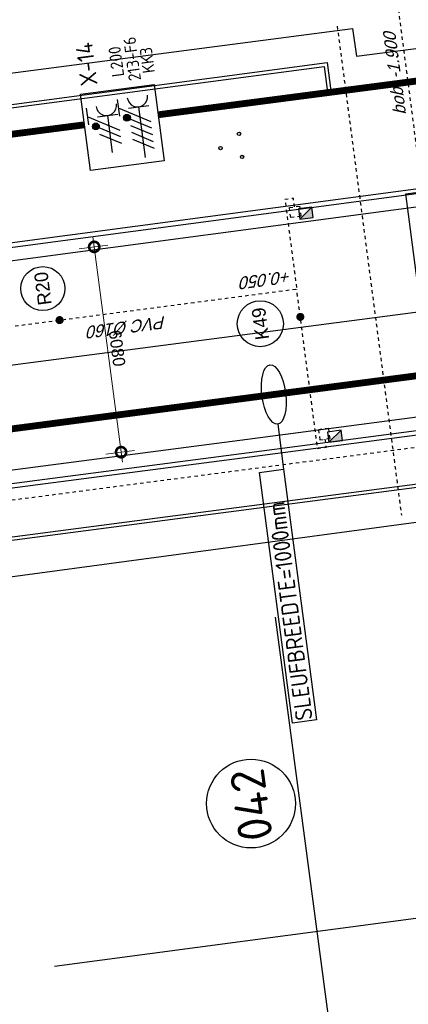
# Model space of a CAD drawing. Header units: metres. Extents: x 118052 to 118564, y 454784 to 455719.
# Tile 49 of 160: x 118222 to 118233, y 455247 to 455276. Entities that reach past the tile are written whole.
import ezdxf
from ezdxf.enums import TextEntityAlignment as Align

# ---------------------------------------------------------------- set-up
doc = ezdxf.new("R2010")
doc.units = ezdxf.units.M
doc.header["$LTSCALE"] = 0.5
doc.header["$PDMODE"] = 3
doc.header["$PDSIZE"] = 0.25
for name, pattern in [('DASHED', [19.05, 12.7, -6.35]), ('Tauw_HIDDEN', [9.525, 6.35, -3.175]), ('Tauw_L_Center2', [6.499, 4, -0.833, 0.833, -0.833])]:
    doc.linetypes.add(name, pattern=pattern)
for name, color, linetype in [('_gebouwen', 7, 'Continuous'), ('_molgoot', 7, 'Continuous'), ('_ob10', 7, 'Continuous'), ('_straatkolk', 7, 'Continuous'), ('_tb13', 7, 'Continuous'), ('A06-001-01', 7, 'Continuous'), ('BHV plan', 7, 'Continuous'), ('EL6221--', 6, 'Continuous'), ('EL6222--', 6, 'Continuous'), ('EL_N_A_EB00----REVISIE~-_-----', 1, 'Continuous'), ('GRAAFWERKZAAMHEDEN', 6, 'Continuous'), ('KABELLOOP', 6, 'Continuous'), ('Koningsstal VIEUWPORT', 254, 'Continuous'), ('ZU_N_-_AB00----ONDERDEEL__18_^200~N_-----', 7, 'Continuous'), ('ZU_N_-_AL999---LK_pvc125_sdr34__20_^200~M_-----', 7, 'Continuous'), ('ZU_N_-_AL999---LR_pvc160_sdr34__18_^200~-_-----', 7, 'Continuous'), ('ZU_N_-_AL999---LR_pvc200_sdr34__18_^200~N_-----', 7, 'Continuous'), ('ZU_N_-_AL999---LR_pvc200_sdr34__20_^200~M_-----', 7, 'Continuous'), ('ZU_N_-_EL999---LB_PE-110_sdr00~H_-----', 2, 'Tauw_L_Center2'), ('ZU_N_-_EL999---LK_pvc125_sdr34~H_-----', 2, 'Tauw_L_Center2'), ('ZU_N_-_EL999---LR_pvc160_sdr34~H_-----', 2, 'Tauw_L_Center2'), ('ZU_N_-_EL999---LW_gvk500_sdr00~H_-----', 2, 'Tauw_L_Center2'), ('ZU_N_-_EL999---SYM_STRAATKOLK~-_----c', 7, 'Tauw_L_Center2'), ('ZU_N_-_ML999---LK_pvc125_sdr34__20_^200~M_-----', 7, 'Continuous'), ('ZU_N_-_ML999---LR_pvc200_sdr34__20_^200~M_-----', 7, 'Continuous'), ('ZU_N_D_EB00----ONDERDEEL~-_---H-', 2, 'Tauw_HIDDEN')]:
    doc.layers.add(name, color=color, linetype=linetype)
doc.layers.add('ZU_N_-_DX1AMA--_maatvoering_LIN_18_^200', color=7, linetype='Continuous', lineweight=18)
doc.styles.add('BURO-018', font='Isocp.shx', dxfattribs={"height": 360})
doc.styles.add('BURO-025', font='Isocp.shx', dxfattribs={"height": 500})
doc.styles.add('ISOCPEUR', font='isocpeur.ttf', dxfattribs={"height": 2.5})
doc.styles.add('TAUW-ISOCP', font='tcb_isocp.shx')
doc.styles.add('tcb_isocp', font='tcb_isocp.shx')
doc.dimstyles.new('tzu18-dot_^200', dxfattribs={"dimscale": 200, "dimtxt": 1.8, "dimasz": 3, "dimexe": 2, "dimexo": 0, "dimgap": 0.5, "dimtad": 1, "dimdec": 0, "dimzin": 0, "dimdsep": 46, "dimtxsty": 'TAUW-ISOCP', "dimblk": 'DOTSMALL', "dimcen": 2, "dimdle": 1.5, "dimclre": 8, "dimadec": 0, "dimazin": 0, "dimtp": 1, "dimtm": 1, "dimtfac": 1, "dimtix": 1, "dimtmove": 1, "dimatfit": 3, "dimldrblk": 'DOTSMALL', "dimfxl": 1, "dimtvp": 0.5, "dimtolj": 1, "dimtzin": 0, "dimlwd": -1, "dimlwe": 5, "dimarcsym": 0})

# ---------------------------------------------------------------- blocks, each defined once
blk = doc.blocks.new('*U9')
at = {"layer": '_straatkolk'}
blk.add_hatch(color=256, dxfattribs=at).paths.add_polyline_path([(0.2, -0.15), (0.2, 0.15), (-0.2, -0.15)])
blk.add_lwpolyline([(0.2, -0.15), (0.2, 0.15), (-0.2, 0.15), (-0.2, -0.15)], close=True, dxfattribs=at)
blk.add_lwpolyline([(-0.2, -0.15), (0.2, 0.15)], dxfattribs=at)
blk = doc.blocks.new('_DotSmall')
at = {"color": 0, "linetype": 'ByBlock', "const_width": 0.5}
blk.add_lwpolyline([(-0.0625, 0, 1), (0.0625, 0, 1)], format="xyb", close=True, dxfattribs=at)
blk = doc.blocks.new('*D163')
at = {"layer": 'Defpoints', "color": 0, "transparency": 16777216}
for p in [(-192927, 23475), (-186847, 23475), (-186847, 23025)]:
    blk.add_point(p, dxfattribs=at)
at = {"layer": 'ZU_N_-_DX1AMA--_maatvoering_LIN_18_^200', "color": 8, "lineweight": 5, "transparency": 16777216}
for p, q in [((-192927, 23475), (-192927, 22625)), ((-186847, 23475), (-186847, 22625))]:
    blk.add_line(p, q, dxfattribs=at)
at = {"layer": 'ZU_N_-_DX1AMA--_maatvoering_LIN_18_^200', "color": 0, "transparency": 16777216}
blk.add_line((-193227, 23025), (-186547, 23025), dxfattribs=at)
at = {"layer": 'ZU_N_-_DX1AMA--_maatvoering_LIN_18_^200', "color": 0, "transparency": 16777216, "xscale": 600, "yscale": 600, "zscale": 600}
for p, rotation in [((-192927, 23025), 179.9999985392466), ((-186847, 23025), 359.9999985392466)]:
    blk.add_blockref('_DotSmall', p, dxfattribs=dict(at, rotation=rotation))
at = {"layer": 'ZU_N_-_DX1AMA--_maatvoering_LIN_18_^200', "color": 0, "transparency": 16777216, "insert": (-189887, 22745), "char_height": 360, "attachment_point": 5, "rotation": 180, "style": 'TAUW-ISOCP'}
blk.add_mtext('\\A1;6080', dxfattribs=at)
blk = doc.blocks.new('E00416')
at = {"color": 0, "linetype": 'Continuous'}
for p, q in [((-3, 7.98), (-3, 5.48)), ((-3, 6.73), (1.5, 4.13)), ((-1.5, 6.5), (1.5, 6.5)), ((0, 1), (0, 6.5)), ((1.5, 3.13), (-1.5, 4.87)), ((1.5, 2.13), (-1.5, 3.87))]:
    blk.add_line(p, q, dxfattribs=at)
at = {"color": 0, "linetype": 'Continuous', "const_width": 0.5}
blk.add_lwpolyline([(-1.68, 5.12, 1), (-2.18, 5.12, 1)], format="xyb", close=True, dxfattribs=at)
at = {"color": 0, "linetype": 'Continuous'}
blk.add_circle((-1.93, 5.12), 0.5, dxfattribs=at)
blk.add_arc((0, 8), 1.5, 180, 0, dxfattribs=at)
at = {"color": 0, "linetype": 'Continuous', "style": 'BURO-018', "flags": 1}
blk.add_attdef('E_MATCODE', text='', height=1.8, rotation=262.5837, dxfattribs=at).set_placement((-436086809.67, 176092602.94), align=Align.MIDDLE)
at = {"color": 0, "linetype": 'Continuous', "style": 'BURO-018'}
for tag, p in [('E_GKAST', (0, 13)), ('E_GROEP', (0, 10)), ('E_SGROEP', (4.5, 10))]:
    blk.add_attdef(tag, text='', height=1.8, dxfattribs=at).set_placement(p, align=Align.MIDDLE)
at = {"color": 0, "linetype": 'Continuous', "style": 'BURO-018', "flags": 1}
blk.add_attdef('E_VERMCODE', text='', height=1.8, dxfattribs=at).set_placement((13, 10), align=Align.MIDDLE)
blk = doc.blocks.new('111304D')
at = {"color": 0, "linetype": 'Continuous'}
for p, q in [((-3, 9.98), (-3, 7.48)), ((-3, 8.73), (1.5, 6.13)), ((-1.5, 8.5), (1.5, 8.5)), ((0, 1), (0, 8.5)), ((1.5, 5.13), (-1.5, 6.87)), ((1.5, 4.13), (-1.5, 5.87)), ((1.5, 3.13), (-1.5, 4.87)), ((1.5, 2.13), (-1.5, 3.87))]:
    blk.add_line(p, q, dxfattribs=at)
at = {"color": 0, "linetype": 'Continuous', "const_width": 0.5}
blk.add_lwpolyline([(-1.68, 7.12, 1), (-2.18, 7.12, 1)], format="xyb", close=True, dxfattribs=at)
at = {"color": 0, "linetype": 'Continuous'}
blk.add_circle((-1.93, 7.12), 0.5, dxfattribs=at)
blk.add_arc((0, 10), 1.5, 180, 0, dxfattribs=at)
at = {"color": 0, "linetype": 'Continuous', "style": 'BURO-018', "flags": 1}
blk.add_attdef('E_MATCODE', text='', height=1.8, rotation=262.5837, dxfattribs=at).set_placement((-436086809.67, 176092602.94), align=Align.MIDDLE)
at = {"color": 0, "linetype": 'Continuous', "style": 'BURO-018'}
for tag, p in [('E_GKAST', (0, 15.5)), ('E_GROEP', (0, 12.5)), ('E_SGROEP', (4.5, 12.5))]:
    blk.add_attdef(tag, text='', height=1.8, dxfattribs=at).set_placement(p, align=Align.MIDDLE)
at = {"color": 0, "linetype": 'Continuous', "style": 'BURO-018', "flags": 1}
blk.add_attdef('E_VERMCODE', text='', height=1.8, dxfattribs=at).set_placement((13, 12.5), align=Align.MIDDLE)
blk = doc.blocks.new('A$C051E189E')
at = {"layer": 'EL6221--'}
blk.add_lwpolyline([(77619, -37010), (79883, -37010), (79883, -39191), (77619, -39191)], close=True, dxfattribs=at)
ref = blk.add_blockref('111304D', (77591, -38658), dxfattribs=dict(at, xscale=200, yscale=200, zscale=200, rotation=270.0000221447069))
ref.add_attrib('E_GROEP', 'KK3', dxfattribs={"layer": '0', "color": 1, "linetype": 'Continuous', "height": 360, "rotation": 0, "style": 'BURO-018'}).set_placement((80613, -39083), align=Align.MIDDLE)
ref.add_attrib('E_GKAST', 'L200', dxfattribs={"layer": '0', "color": 1, "linetype": 'Continuous', "height": 360, "rotation": 0, "style": 'BURO-018'}).set_placement((80691, -38173), align=Align.MIDDLE)
ref.add_attrib('E_SGROEP', '213-F6', dxfattribs={"layer": '0', "color": 1, "linetype": 'Continuous', "height": 360, "rotation": 0, "style": 'BURO-018'}).set_placement((80712, -38647), align=Align.MIDDLE)
at = {"layer": 'EL6222--', "xscale": 200, "yscale": 200, "zscale": 200, "rotation": 270.0000221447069}
blk.add_blockref('E00416', (77859, -37721), dxfattribs=at)
at = {"layer": 'EL6221--', "color": 2, "style": 'BURO-025'}
blk.add_text('X-14', height=500, dxfattribs=at).set_placement((80095, -37548))
blk = doc.blocks.new('A$C6DFC50BF')
at = {"layer": 'GRAAFWERKZAAMHEDEN'}
blk.add_line((69520, -41493), (68185, -41493), dxfattribs=at)
for points in [[(60761, -40779), (68185, -40779), (68185, -41493), (60761, -41493)], [(70832, -46100), (75739, -46100), (75739, -48242), (70832, -48242)]]:
    blk.add_lwpolyline(points, close=True, dxfattribs=at)
blk.add_ellipse((70398, -41493), major_axis=(877, 0), ratio=0.399807, dxfattribs=at)
at = {"layer": 'KABELLOOP', "linetype": 'DASHED', "const_width": 200}
for points in [[(70398, -55944), (70398, -23395)], [(78974, -37010), (78984, -29105)], [(78974, -55944), (78984, -39191)]]:
    blk.add_lwpolyline(points, dxfattribs=at)
at = {"layer": 'GRAAFWERKZAAMHEDEN', "color": 2, "style": 'BURO-025'}
blk.add_text('SLEUFBREEDTE=1000mm', height=500, rotation=359.9837, dxfattribs=at).set_placement((60796, -41389))
blk = doc.blocks.new('Leidingen')
at = {"layer": 'ZU_N_-_EL999---LB_PE-110_sdr00~H_-----'}
blk.add_lwpolyline([(-197448.1, 38791.9), (-197384.1, 37406.3), (-196697, 35118.3), (-196141.3, 34020.2), (-195502.7, 33075.3), (-193898.5, 32372.6), (-193898.5, 31207.8), (-193912.6, 8006.5), (-187115, 8006.5), (-187115, 7068.1)], dxfattribs=at)
at = {"layer": 'ZU_N_-_EL999---LK_pvc125_sdr34~H_-----', "flags": 128}
for points in [[(-193327.3, 17038.8), (-193577.3, 17038.8), (-193577.3, 17288.8), (-188847.3, 17288.8)], [(-186447.3, 17038.8), (-186197.3, 17038.8), (-186197.3, 17288.8), (-188847.3, 17288.8)]]:
    blk.add_lwpolyline(points, dxfattribs=at)
at = {"layer": 'ZU_N_-_EL999---LR_pvc160_sdr34~H_-----'}
blk.add_lwpolyline([(-188847.3, 31647.1), (-188847.3, 17288.8)], dxfattribs=at)
at = {"layer": 'ZU_N_-_EL999---LW_gvk500_sdr00~H_-----'}
blk.add_line((-198035.7, 13253.5), (-178012.5, 13253.5), dxfattribs=at)
at = {"layer": 'ZU_N_-_EL999---SYM_STRAATKOLK~-_----c', "lineweight": -3}
for points in [[(-193327.3, 16888.8), (-193027.3, 16888.8), (-193027.3, 17188.8), (-193327.3, 17188.8)], [(-186447.3, 16888.8), (-186747.3, 16888.8), (-186747.3, 17188.8), (-186447.3, 17188.8)]]:
    blk.add_lwpolyline(points, close=True, dxfattribs=at)
at = {"layer": 'ZU_N_-_ML999---LK_pvc125_sdr34__20_^200~M_-----', "flags": 128}
blk.add_lwpolyline([(-189673.7, 17288.8, 0, 0, 0), (-189669.2, 17168.9, 0, 91.8, 0), (-189669.5, 17178, 91.8, 169.7, 0), (-189670.5, 17204, 169.7, 221.7, 0), (-189672, 17242.9, 221.7, 240, 0), (-189673.7, 17288.8, 240, 221.7, 0), (-189675.5, 17334.7, 221.7, 169.7, 0), (-189677, 17373.6, 169.7, 91.8, 0), (-189678, 17399.6, 91.8, 0, 0), (-189678.3, 17408.7, 0, 0, 0), (-189673.7, 17288.8, 0, 0, 0), (-189693.4, 17804.6, 0, 0, 0)], format="xyseb", dxfattribs=at)
at = {"layer": 'ZU_N_-_ML999---LK_pvc125_sdr34__20_^200~M_-----'}
blk.add_circle((-189719.2, 18480.8), 676.6, dxfattribs=at)
at = {"layer": 'ZU_N_-_ML999---LR_pvc200_sdr34__20_^200~M_-----', "flags": 128}
blk.add_lwpolyline([(-188847.3, 24312.5, 0, 0, 0), (-188959.7, 24270.5, 0, 91.8, 0), (-188951.1, 24273.7, 91.8, 169.7, 0), (-188926.8, 24282.8, 169.7, 221.7, 0), (-188890.3, 24296.4, 221.7, 240, 0), (-188847.3, 24312.5, 240, 221.7, 0), (-188804.3, 24328.6, 221.7, 169.7, 0), (-188767.8, 24342.3, 169.7, 91.8, 0), (-188743.4, 24351.4, 91.8, 0, 0), (-188734.9, 24354.6, 0, 0, 0), (-188847.3, 24312.5, 0, 0, 0), (-188469.6, 24453.9, 0, 0, 0)], format="xyseb", dxfattribs=at)
at = {"layer": 'ZU_N_-_ML999---LR_pvc200_sdr34__20_^200~M_-----'}
blk.add_circle((-187865.4, 24679.9), 645, dxfattribs=at)
at = {"layer": 'ZU_N_D_EB00----ONDERDEEL~-_---H-'}
blk.add_lwpolyline([(-181347.1, 15104.5), (-195831.5, 15103.2)], dxfattribs=at)
at = {"layer": 'EL_N_A_EB00----REVISIE~-_-----'}
for name in ['A$C051E189E', 'A$C6DFC50BF']:
    blk.add_blockref(name, (-262229.9, 59850.1), dxfattribs=at)
at = {"layer": 'ZU_N_-_AB00----ONDERDEEL__18_^200~N_-----', "style": 'tcb_isocp', "oblique": 20.00024}
blk.add_text('bob. -1.900', height=360, rotation=0.00544, dxfattribs=at).set_placement((-184182.7, 13434.9))
at = {"layer": 'ZU_N_-_AL999---LK_pvc125_sdr34__20_^200~M_-----', "style": 'tcb_isocp'}
blk.add_text('K49', height=400, dxfattribs=at).set_placement((-189719.2, 18480.8), align=Align.MIDDLE)
at = {"layer": 'ZU_N_-_AL999---LR_pvc160_sdr34__18_^200~-_-----', "style": 'tcb_isocp', "oblique": 20.00024}
blk.add_text('PVC %%129160', height=360, rotation=90, dxfattribs=at).set_placement((-189130.2, 21212.5))
at = {"layer": 'ZU_N_-_AL999---LR_pvc200_sdr34__18_^200~N_-----', "style": 'tcb_isocp', "oblique": 20.00024}
blk.add_text('+0.050', height=360, rotation=90, dxfattribs=at).set_placement((-188280.9, 17391.1))
at = {"layer": 'ZU_N_-_AL999---LR_pvc200_sdr34__20_^200~M_-----', "style": 'tcb_isocp'}
blk.add_text('R20', height=400, dxfattribs=at).set_placement((-187865.4, 24679.9), align=Align.MIDDLE)
at = {"layer": 'ZU_N_-_DX1AMA--_maatvoering_LIN_18_^200'}
dim = blk.add_linear_dim(base=(-186847.3, 23024.9), p1=(-192927.3, 23474.9), p2=(-186847.3, 23474.9), angle=360, dimstyle='tzu18-dot_^200', dxfattribs=at)
dim.commit()
dim.dimension.update_dxf_attribs({"geometry": '*D163', "text_midpoint": (-189887.3, 22744.9)})

msp = doc.modelspace()

# ---------------------------------------------------------------- hatches: boundary and pattern name
h = msp.add_hatch(color=256)
edge = h.paths.add_edge_path()
edge.add_arc((118227.68, 455271.746), 0.05, 0, 360)
edge = h.paths.add_edge_path()
edge.add_arc((118228.312, 455271.485), 0.05, 0, 360)
edge = h.paths.add_edge_path()
edge.add_arc((118228.222, 455272.163), 0.05, 0, 360)

# ---------------------------------------------------------------- linework, layer by layer
for centre in [(118228.222, 455272.163), (118227.68, 455271.746), (118228.312, 455271.485)]:
    msp.add_circle(centre, 0.05)
at = {"layer": '_gebouwen'}
for p, q in [((118231.729, 455239.613), (118229.286, 455258.004)), ((118240.224, 455250.09), (118222.81, 455247.772))]:
    msp.add_line(p, q, dxfattribs=at)
for points in [[(118231.551, 455275.249), (118231.66, 455274.44), (118235.452, 455274.923), (118235.36, 455275.737), (118236.791, 455275.911), (118232.711, 455307.428), (118233.696, 455307.569), (118233.304, 455310.935), (118232.3, 455310.797), (118232.23, 455311.331), (118222.766, 455310.141), (118213.373, 455308.813), (118217.918, 455273.47), (118231.551, 455275.249)], [(118222.174, 455236.487), (118219.41, 455257.588), (118219.323, 455258.888), (118237.471, 455261.33), (118237.449, 455261.613), (118238.33, 455261.732), (118238.396, 455261.454), (118238.674, 455261.492), (118240.153, 455250.264), (118240.259, 455249.457), (118242.411, 455249.739), (118243.773, 455239.353)]]:
    msp.add_lwpolyline(points, dxfattribs=at)
msp.add_circle((118228.573, 455252.545), 1.3, dxfattribs=at)
at = {"layer": '_molgoot'}
msp.add_lwpolyline([(118203.385, 455307.766), (118205.328, 455312.09, -0.275334), (118207.434, 455313.641), (118220.659, 455315.32), (118229.672, 455316.463, -0.43143), (118235.529, 455311.609), (118237.765, 455294.235), (118240.11, 455276.475, -0.407867), (118235.608, 455270.307), (118213.295, 455267.34), (118214.012, 455261.941, -0.385506), (118212, 455259.169), (118210.875, 455259.035), (118211.232, 455256.139), (118214.247, 455253.892), (118218.391, 455254.397), (118217.759, 455259.426, -0.416884), (118219.86, 455262.091), (118228.47, 455263.218), (118236.412, 455264.261, -0.442244), (118242.283, 455259.489), (118243.678, 455249.303), (118245.523, 455234.588), (118248.05, 455215.122)], format="xyb", dxfattribs=at)
at = {"layer": '_ob10'}
for points in [[(118218.262, 455268.535), (118217.734, 455272.518), (118230.802, 455274.252), (118230.907, 455273.421), (118236.476, 455274.143), (118236.371, 455274.951), (118239.626, 455275.374)], [(118218.361, 455268.549), (118217.846, 455272.432), (118230.715, 455274.139), (118230.82, 455273.309), (118236.588, 455274.057), (118236.483, 455274.865), (118239.619, 455275.272)], [(118242.638, 455252.988), (118240.796, 455252.747), (118239.408, 455262.581), (118218.274, 455259.816)], [(118242.625, 455253.087), (118240.881, 455252.859), (118239.493, 455262.693), (118218.282, 455259.918)]]:
    msp.add_lwpolyline(points, dxfattribs=at)
at = {"layer": '_tb13'}
for points in [[(118212.829, 455267.813), (118235.529, 455270.831, 0.407549), (118239.585, 455276.402), (118237.239, 455294.166), (118235.001, 455311.559, 0.432411), (118229.738, 455315.937), (118220.726, 455314.794), (118207.493, 455313.114, 0.277077), (118205.814, 455311.879), (118203.65, 455307.064), (118200.55, 455308.469)], [(118210.844, 455256.023), (118210.429, 455259.385), (118211.935, 455259.564, 0.382621), (118213.615, 455261.893), (118212.846, 455267.684), (118235.548, 455270.702, 0.407631), (118239.714, 455276.42), (118237.368, 455294.183), (118235.13, 455311.571, 0.432155), (118229.722, 455316.066), (118220.71, 455314.923), (118207.479, 455313.243, 0.27659), (118205.695, 455311.931), (118203.585, 455307.236), (118200.604, 455308.587)], [(118216.029, 455172.092), (118217.452, 455173.389), (118222.417, 455174.064), (118223.093, 455168.911), (118226.422, 455169.346, 0.212013), (118231.747, 455167.463), (118245.927, 455169.369, 0.4384), (118252.453, 455177.341), (118250.756, 455190.094), (118247.524, 455215.054), (118244.997, 455234.521), (118243.152, 455249.234), (118241.755, 455259.439, 0.443932), (118236.486, 455263.736), (118228.539, 455262.693), (118219.924, 455261.565, 0.417446), (118218.285, 455259.491), (118218.983, 455253.935), (118214.101, 455253.34), (118212.723, 455254.362)], [(118216.116, 455171.996), (118217.51, 455173.266), (118222.306, 455173.918), (118222.981, 455168.766), (118226.376, 455169.211, 0.209949), (118231.761, 455167.334), (118245.944, 455169.24, 0.435062), (118252.591, 455177.288), (118250.885, 455190.111), (118247.653, 455215.071), (118245.126, 455234.537), (118243.281, 455249.251), (118241.885, 455259.451, 0.443492), (118236.468, 455263.865), (118228.522, 455262.822), (118219.908, 455261.694, 0.417287), (118218.156, 455259.475), (118218.838, 455254.048), (118214.137, 455253.475), (118212.805, 455254.468)]]:
    msp.add_lwpolyline(points, format="xyb", dxfattribs=at)
at = {"layer": 'BHV plan', "color": 2, "linetype": 'Continuous'}
msp.add_line((118243.521, 455268.261), (118215.378, 455264.571), dxfattribs=at)

# ---------------------------------------------------------------- block references
at = {"layer": '_molgoot', "rotation": 7.457617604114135}
for p in [(118230.179, 455269.838), (118231.034, 455263.303)]:
    msp.add_blockref('*U9', p, dxfattribs=at)
at = {"layer": 'Koningsstal VIEUWPORT', "color": 6, "xscale": 0.0009975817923, "yscale": 0.0009975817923, "zscale": 0.0009975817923, "rotation": 97.46987594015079}
msp.add_blockref('Leidingen', (118222.52, 455456.651), dxfattribs=at)

# ---------------------------------------------------------------- texts
at = {"layer": 'A06-001-01', "style": 'ISOCPEUR'}
msp.add_text('042', height=1, rotation=97.7506, dxfattribs=at).set_placement((118229.22, 455251.522))

doc.saveas('drawing.dxf')
